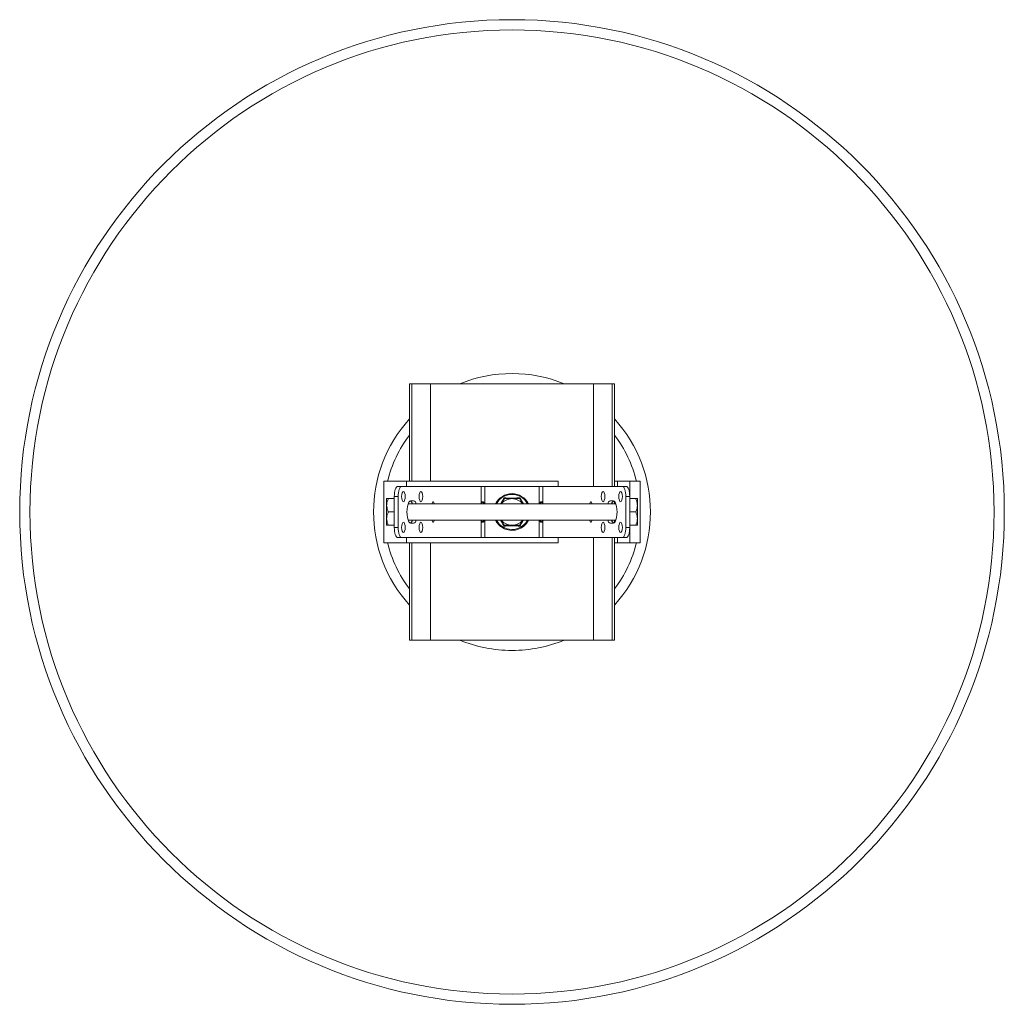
# Model space of a CAD drawing. Header units: millimetres. Extents: x 401 to 1528, y -364 to 1681.
# Tile 3 of 5: x 1048 to 1528, y 62 to 542. Entities that reach past the tile are written whole.
import ezdxf

# ---------------------------------------------------------------- set-up
doc = ezdxf.new("R2010")
doc.units = ezdxf.units.MM

msp = doc.modelspace()

# ---------------------------------------------------------------- linework, layer by layer
at = {"color": 7, "linetype": 'Continuous', "lineweight": 15}
for p, q in [((1237.56, 316.62), (1237.56, 364.12)), ((1237.56, 364.12), (1238.68, 364.12)), ((1238.68, 364.12), (1238.68, 316.62)), ((1238.68, 364.12), (1247.78, 364.12)), ((1247.78, 316.62), (1247.78, 364.12)), ((1327.33, 364.12), (1247.78, 364.12)), ((1327.33, 364.12), (1327.33, 314.12)), ((1327.33, 364.12), (1336.43, 364.12)), ((1336.43, 314.12), (1336.43, 364.12)), ((1336.43, 364.12), (1337.56, 364.12)), ((1337.56, 314.12), (1337.56, 364.12)), ((1225.06, 286.62), (1225.06, 316.62)), ((1225.06, 316.62), (1236.06, 316.62)), ((1231.88, 314.12), (1233.76, 314.12)), ((1272.48, 314.12), (1233.76, 314.12)), ((1310.06, 316.62), (1236.06, 316.62)), ((1274.36, 314.12), (1272.48, 314.12)), ((1300.76, 314.12), (1274.36, 314.12)), ((1302.64, 314.12), (1300.76, 314.12)), ((1341.35, 314.12), (1302.64, 314.12)), ((1310.06, 314.12), (1310.06, 316.62)), ((1339.06, 316.62), (1337.56, 316.62)), ((1339.06, 316.62), (1345.06, 316.62)), ((1341.35, 314.12), (1343.23, 314.12)), ((1345.06, 308.12), (1345.06, 316.62)), ((1350.06, 316.62), (1345.06, 316.62)), ((1350.06, 286.62), (1350.06, 316.62)), ((1226.45, 308.12), (1226.45, 304.87)), ((1230.17, 308.12), (1227.25, 308.12)), ((1232.05, 309.12), (1230.17, 309.12)), ((1230.17, 309.12), (1230.17, 294.12)), ((1232.05, 309.12), (1232.05, 294.12)), ((1343.06, 309.12), (1343.06, 294.12)), ((1344.94, 309.12), (1343.06, 309.12)), ((1344.94, 309.12), (1344.94, 294.12)), ((1344.94, 308.12), (1347.87, 308.12)), ((1348.67, 304.87), (1348.67, 308.12)), ((1226.45, 304.87), (1226.45, 298.37)), ((1338.2, 305.62), (1236.92, 305.62)), ((1239.58, 307.12), (1238.21, 307.12)), ((1336.91, 307.12), (1335.54, 307.12)), ((1336.43, 305.62), (1336.43, 306.3)), ((1337.56, 305.62), (1337.56, 306.78)), ((1348.67, 298.37), (1348.67, 304.87)), ((1226.45, 295.12), (1226.45, 298.37)), ((1230.17, 301.62), (1227.25, 301.62)), ((1236.92, 297.62), (1338.2, 297.62)), ((1336.43, 296.93), (1336.43, 297.62)), ((1337.56, 296.46), (1337.56, 297.62)), ((1344.94, 301.62), (1347.87, 301.62)), ((1348.67, 295.12), (1348.67, 298.37)), ((1230.17, 295.12), (1227.25, 295.12)), ((1230.17, 294.12), (1232.05, 294.12)), ((1238.21, 296.12), (1239.58, 296.12)), ((1335.54, 296.12), (1336.91, 296.12)), ((1343.06, 294.12), (1344.94, 294.12)), ((1344.94, 295.12), (1347.87, 295.12)), ((1345.06, 286.62), (1345.06, 295.12)), ((1233.76, 289.12), (1231.88, 289.12)), ((1272.48, 289.12), (1233.76, 289.12)), ((1272.48, 289.12), (1274.36, 289.12)), ((1300.76, 289.12), (1274.36, 289.12)), ((1300.76, 289.12), (1302.64, 289.12)), ((1341.35, 289.12), (1302.64, 289.12)), ((1310.06, 286.62), (1310.06, 289.12)), ((1327.33, 289.12), (1327.33, 239.12)), ((1336.43, 239.12), (1336.43, 289.12)), ((1337.56, 239.12), (1337.56, 289.12)), ((1343.23, 289.12), (1341.35, 289.12)), ((1236.06, 286.62), (1225.06, 286.62)), ((1310.06, 286.62), (1236.06, 286.62)), ((1237.56, 239.12), (1237.56, 286.62)), ((1238.68, 286.62), (1238.68, 239.12)), ((1247.78, 239.12), (1247.78, 286.62)), ((1339.06, 286.62), (1337.56, 286.62)), ((1345.06, 286.62), (1339.06, 286.62)), ((1350.06, 286.62), (1345.06, 286.62)), ((1237.56, 239.12), (1238.68, 239.12)), ((1238.68, 239.12), (1247.78, 239.12)), ((1327.33, 239.12), (1247.78, 239.12)), ((1327.33, 239.12), (1336.43, 239.12)), ((1336.43, 239.12), (1337.56, 239.12))]:
    msp.add_line(p, q, dxfattribs=at)
at = {"color": 8, "linetype": 'Continuous', "lineweight": 15}
for p, q in [((1236.06, 316.62), (1236.06, 314.12)), ((1272.48, 314.12), (1272.48, 305.62)), ((1274.36, 314.12), (1274.36, 305.62)), ((1300.76, 314.12), (1300.76, 305.62)), ((1302.64, 314.12), (1302.64, 305.62)), ((1339.06, 314.12), (1339.06, 316.62)), ((1272.48, 297.62), (1272.48, 289.12)), ((1274.36, 297.62), (1274.36, 289.12)), ((1294.96, 297.35), (1295.11, 297.62)), ((1300.76, 297.62), (1300.76, 289.12)), ((1302.64, 297.62), (1302.64, 289.12)), ((1236.06, 289.12), (1236.06, 286.62)), ((1339.06, 286.62), (1339.06, 289.12))]:
    msp.add_line(p, q, dxfattribs=at)
at = {"color": 7, "linetype": 'Continuous', "lineweight": 15, "flags": 128}
for points in [[(1230.17, 309.12), (1230.21, 310.09), (1230.3, 311.03), (1230.46, 311.9), (1230.67, 312.65), (1230.93, 313.28), (1231.23, 313.74), (1231.55, 314.02), (1231.88, 314.12)], [(1230.17, 309.12), (1230.21, 310.09), (1230.3, 311.03), (1230.46, 311.9), (1230.67, 312.65), (1230.93, 313.28), (1231.23, 313.74), (1231.55, 314.02), (1231.88, 314.12)], [(1233.76, 314.12), (1233.43, 314.02), (1233.11, 313.74), (1232.81, 313.28), (1232.55, 312.65), (1232.34, 311.9), (1232.18, 311.03), (1232.08, 310.09), (1232.05, 309.12)], [(1233.76, 314.12), (1233.43, 314.02), (1233.11, 313.74), (1232.81, 313.28), (1232.55, 312.65), (1232.34, 311.9), (1232.18, 311.03), (1232.08, 310.09), (1232.05, 309.12)], [(1343.06, 309.12), (1343.03, 310.09), (1342.93, 311.03), (1342.77, 311.9), (1342.56, 312.65), (1342.3, 313.28), (1342.01, 313.74), (1341.69, 314.02), (1341.35, 314.12)], [(1343.06, 309.12), (1343.03, 310.09), (1342.93, 311.03), (1342.77, 311.9), (1342.56, 312.65), (1342.3, 313.28), (1342.01, 313.74), (1341.69, 314.02), (1341.35, 314.12)], [(1343.23, 314.12), (1343.56, 314.02), (1343.89, 313.74), (1344.18, 313.28), (1344.44, 312.65), (1344.65, 311.9), (1344.81, 311.03), (1344.91, 310.09), (1344.94, 309.12)], [(1343.23, 314.12), (1343.56, 314.02), (1343.89, 313.74), (1344.18, 313.28), (1344.44, 312.65), (1344.65, 311.9), (1344.81, 311.03), (1344.91, 310.09), (1344.94, 309.12)], [(1233.76, 309.12), (1233.83, 308.16), (1234.01, 307.35), (1234.29, 306.81), (1234.62, 306.62), (1234.94, 306.81), (1235.22, 307.35), (1235.41, 308.16), (1235.47, 309.12), (1235.41, 310.07), (1235.22, 310.89), (1234.94, 311.43), (1234.62, 311.62), (1234.29, 311.43), (1234.01, 310.89), (1233.83, 310.07), (1233.76, 309.12)], [(1233.76, 309.12), (1233.83, 308.16), (1234.01, 307.35), (1234.29, 306.81), (1234.62, 306.62), (1234.94, 306.81), (1235.22, 307.35), (1235.41, 308.16), (1235.47, 309.12), (1235.41, 310.07), (1235.22, 310.89), (1234.94, 311.43), (1234.62, 311.62), (1234.29, 311.43), (1234.01, 310.89), (1233.83, 310.07), (1233.76, 309.12)], [(1244.02, 309.12), (1243.96, 310.07), (1243.77, 310.89), (1243.49, 311.43), (1243.17, 311.62), (1242.84, 311.43), (1242.56, 310.89), (1242.38, 310.07), (1242.31, 309.12), (1242.38, 308.16), (1242.56, 307.35), (1242.84, 306.81), (1243.17, 306.62), (1243.49, 306.81), (1243.77, 307.35), (1243.96, 308.16), (1244.02, 309.12)], [(1244.02, 309.12), (1243.96, 310.07), (1243.77, 310.89), (1243.49, 311.43), (1243.17, 311.62), (1242.84, 311.43), (1242.56, 310.89), (1242.38, 310.07), (1242.31, 309.12), (1242.38, 308.16), (1242.56, 307.35), (1242.84, 306.81), (1243.17, 306.62), (1243.49, 306.81), (1243.77, 307.35), (1243.96, 308.16), (1244.02, 309.12)], [(1331.09, 309.12), (1331.16, 308.16), (1331.34, 307.35), (1331.62, 306.81), (1331.95, 306.62), (1332.27, 306.81), (1332.55, 307.35), (1332.74, 308.16), (1332.8, 309.12), (1332.74, 310.07), (1332.55, 310.89), (1332.27, 311.43), (1331.95, 311.62), (1331.62, 311.43), (1331.34, 310.89), (1331.16, 310.07), (1331.09, 309.12)], [(1331.09, 309.12), (1331.16, 308.16), (1331.34, 307.35), (1331.62, 306.81), (1331.95, 306.62), (1332.27, 306.81), (1332.55, 307.35), (1332.74, 308.16), (1332.8, 309.12), (1332.74, 310.07), (1332.55, 310.89), (1332.27, 311.43), (1331.95, 311.62), (1331.62, 311.43), (1331.34, 310.89), (1331.16, 310.07), (1331.09, 309.12)], [(1341.35, 309.12), (1341.29, 310.07), (1341.1, 310.89), (1340.82, 311.43), (1340.5, 311.62), (1340.17, 311.43), (1339.89, 310.89), (1339.71, 310.07), (1339.64, 309.12), (1339.71, 308.16), (1339.89, 307.35), (1340.17, 306.81), (1340.5, 306.62), (1340.82, 306.81), (1341.1, 307.35), (1341.29, 308.16), (1341.35, 309.12)], [(1341.35, 309.12), (1341.29, 310.07), (1341.1, 310.89), (1340.82, 311.43), (1340.5, 311.62), (1340.17, 311.43), (1339.89, 310.89), (1339.71, 310.07), (1339.64, 309.12), (1339.71, 308.16), (1339.89, 307.35), (1340.17, 306.81), (1340.5, 306.62), (1340.82, 306.81), (1341.1, 307.35), (1341.29, 308.16), (1341.35, 309.12)], [(1238.21, 307.12), (1237.72, 306.93), (1237.27, 306.38), (1236.88, 305.51), (1236.58, 304.37), (1236.39, 303.04), (1236.33, 301.62), (1236.39, 300.19), (1236.58, 298.87), (1236.88, 297.73), (1237.27, 296.85), (1237.72, 296.31), (1238.21, 296.12)], [(1238.21, 307.12), (1237.72, 306.93), (1237.27, 306.38), (1236.88, 305.51), (1236.58, 304.37), (1236.39, 303.04), (1236.33, 301.62), (1236.39, 300.19), (1236.58, 298.87), (1236.88, 297.73), (1237.27, 296.85), (1237.72, 296.31), (1238.21, 296.12)], [(1249.64, 305.62), (1249.63, 305.69), (1249.52, 306.18), (1249.35, 306.5), (1249.15, 306.62), (1248.96, 306.5), (1248.79, 306.18), (1248.68, 305.69), (1248.67, 305.62)], [(1249.64, 305.62), (1249.63, 305.69), (1249.52, 306.18), (1249.35, 306.5), (1249.15, 306.62), (1248.96, 306.5), (1248.79, 306.18), (1248.68, 305.69), (1248.67, 305.62)], [(1326.44, 305.62), (1326.44, 305.69), (1326.32, 306.18), (1326.16, 306.5), (1325.96, 306.62), (1325.76, 306.5), (1325.6, 306.18), (1325.49, 305.69), (1325.48, 305.62)], [(1326.44, 305.62), (1326.44, 305.69), (1326.32, 306.18), (1326.16, 306.5), (1325.96, 306.62), (1325.76, 306.5), (1325.6, 306.18), (1325.49, 305.69), (1325.48, 305.62)], [(1336.91, 296.12), (1337.39, 296.31), (1337.85, 296.85), (1338.24, 297.73), (1338.53, 298.87), (1338.72, 300.19), (1338.79, 301.62), (1338.72, 303.04), (1338.53, 304.37), (1338.24, 305.51), (1337.85, 306.38), (1337.39, 306.93), (1336.91, 307.12)], [(1336.91, 296.12), (1337.39, 296.31), (1337.85, 296.85), (1338.24, 297.73), (1338.53, 298.87), (1338.72, 300.19), (1338.79, 301.62), (1338.72, 303.04), (1338.53, 304.37), (1338.24, 305.51), (1337.85, 306.38), (1337.39, 306.93), (1336.91, 307.12)], [(1248.67, 297.62), (1248.68, 297.54), (1248.79, 297.06), (1248.96, 296.73), (1249.15, 296.62), (1249.35, 296.73), (1249.52, 297.06), (1249.63, 297.54), (1249.64, 297.62)], [(1248.67, 297.62), (1248.68, 297.54), (1248.79, 297.06), (1248.96, 296.73), (1249.15, 296.62), (1249.35, 296.73), (1249.52, 297.06), (1249.63, 297.54), (1249.64, 297.62)], [(1325.48, 297.62), (1325.49, 297.54), (1325.6, 297.06), (1325.76, 296.73), (1325.96, 296.62), (1326.16, 296.73), (1326.32, 297.06), (1326.44, 297.54), (1326.44, 297.62)], [(1325.48, 297.62), (1325.49, 297.54), (1325.6, 297.06), (1325.76, 296.73), (1325.96, 296.62), (1326.16, 296.73), (1326.32, 297.06), (1326.44, 297.54), (1326.44, 297.62)], [(1231.88, 289.12), (1231.55, 289.21), (1231.23, 289.5), (1230.93, 289.96), (1230.67, 290.58), (1230.46, 291.34), (1230.3, 292.2), (1230.21, 293.14), (1230.17, 294.12)], [(1231.88, 289.12), (1231.55, 289.21), (1231.23, 289.5), (1230.93, 289.96), (1230.67, 290.58), (1230.46, 291.34), (1230.3, 292.2), (1230.21, 293.14), (1230.17, 294.12)], [(1232.05, 294.12), (1232.08, 293.14), (1232.18, 292.2), (1232.34, 291.34), (1232.55, 290.58), (1232.81, 289.96), (1233.11, 289.5), (1233.43, 289.21), (1233.76, 289.12)], [(1232.05, 294.12), (1232.08, 293.14), (1232.18, 292.2), (1232.34, 291.34), (1232.55, 290.58), (1232.81, 289.96), (1233.11, 289.5), (1233.43, 289.21), (1233.76, 289.12)], [(1235.47, 294.12), (1235.41, 295.07), (1235.22, 295.89), (1234.94, 296.43), (1234.62, 296.62), (1234.29, 296.43), (1234.01, 295.89), (1233.83, 295.07), (1233.76, 294.12), (1233.83, 293.16), (1234.01, 292.35), (1234.29, 291.81), (1234.62, 291.62), (1234.94, 291.81), (1235.22, 292.35), (1235.41, 293.16), (1235.47, 294.12)], [(1235.47, 294.12), (1235.41, 295.07), (1235.22, 295.89), (1234.94, 296.43), (1234.62, 296.62), (1234.29, 296.43), (1234.01, 295.89), (1233.83, 295.07), (1233.76, 294.12), (1233.83, 293.16), (1234.01, 292.35), (1234.29, 291.81), (1234.62, 291.62), (1234.94, 291.81), (1235.22, 292.35), (1235.41, 293.16), (1235.47, 294.12)], [(1242.31, 294.12), (1242.38, 293.16), (1242.56, 292.35), (1242.84, 291.81), (1243.17, 291.62), (1243.49, 291.81), (1243.77, 292.35), (1243.96, 293.16), (1244.02, 294.12), (1243.96, 295.07), (1243.77, 295.89), (1243.49, 296.43), (1243.17, 296.62), (1242.84, 296.43), (1242.56, 295.89), (1242.38, 295.07), (1242.31, 294.12)], [(1242.31, 294.12), (1242.38, 293.16), (1242.56, 292.35), (1242.84, 291.81), (1243.17, 291.62), (1243.49, 291.81), (1243.77, 292.35), (1243.96, 293.16), (1244.02, 294.12), (1243.96, 295.07), (1243.77, 295.89), (1243.49, 296.43), (1243.17, 296.62), (1242.84, 296.43), (1242.56, 295.89), (1242.38, 295.07), (1242.31, 294.12)], [(1332.8, 294.12), (1332.74, 295.07), (1332.55, 295.89), (1332.27, 296.43), (1331.95, 296.62), (1331.62, 296.43), (1331.34, 295.89), (1331.16, 295.07), (1331.09, 294.12), (1331.16, 293.16), (1331.34, 292.35), (1331.62, 291.81), (1331.95, 291.62), (1332.27, 291.81), (1332.55, 292.35), (1332.74, 293.16), (1332.8, 294.12)], [(1332.8, 294.12), (1332.74, 295.07), (1332.55, 295.89), (1332.27, 296.43), (1331.95, 296.62), (1331.62, 296.43), (1331.34, 295.89), (1331.16, 295.07), (1331.09, 294.12), (1331.16, 293.16), (1331.34, 292.35), (1331.62, 291.81), (1331.95, 291.62), (1332.27, 291.81), (1332.55, 292.35), (1332.74, 293.16), (1332.8, 294.12)], [(1339.64, 294.12), (1339.71, 293.16), (1339.89, 292.35), (1340.17, 291.81), (1340.5, 291.62), (1340.82, 291.81), (1341.1, 292.35), (1341.29, 293.16), (1341.35, 294.12), (1341.29, 295.07), (1341.1, 295.89), (1340.82, 296.43), (1340.5, 296.62), (1340.17, 296.43), (1339.89, 295.89), (1339.71, 295.07), (1339.64, 294.12)], [(1339.64, 294.12), (1339.71, 293.16), (1339.89, 292.35), (1340.17, 291.81), (1340.5, 291.62), (1340.82, 291.81), (1341.1, 292.35), (1341.29, 293.16), (1341.35, 294.12), (1341.29, 295.07), (1341.1, 295.89), (1340.82, 296.43), (1340.5, 296.62), (1340.17, 296.43), (1339.89, 295.89), (1339.71, 295.07), (1339.64, 294.12)], [(1341.35, 289.12), (1341.69, 289.21), (1342.01, 289.5), (1342.3, 289.96), (1342.56, 290.58), (1342.77, 291.34), (1342.93, 292.2), (1343.03, 293.14), (1343.06, 294.12)], [(1341.35, 289.12), (1341.69, 289.21), (1342.01, 289.5), (1342.3, 289.96), (1342.56, 290.58), (1342.77, 291.34), (1342.93, 292.2), (1343.03, 293.14), (1343.06, 294.12)], [(1344.94, 294.12), (1344.91, 293.14), (1344.81, 292.2), (1344.65, 291.34), (1344.44, 290.58), (1344.18, 289.96), (1343.89, 289.5), (1343.56, 289.21), (1343.23, 289.12)], [(1344.94, 294.12), (1344.91, 293.14), (1344.81, 292.2), (1344.65, 291.34), (1344.44, 290.58), (1344.18, 289.96), (1343.89, 289.5), (1343.56, 289.21), (1343.23, 289.12)]]:
    msp.add_lwpolyline(points, dxfattribs=at)
at = {"color": 7, "linetype": 'Continuous', "lineweight": 15}
for radius in [240, 235]:
    msp.add_circle((1287.56, 301.62), radius, dxfattribs=at)
for centre, radius, start, end in [((1287.56, 301.62), 67.5, 67.8084, 112.1916), ((1287.56, 301.62), 67.5, 137.7946, 222.2054), ((1287.56, 301.62), 67.5, 317.7946, 42.2054), ((1287.56, 301.62), 62.5, 143.1301, 166.1135), ((1287.56, 301.62), 62.5, 13.8865, 36.8699), ((1287.56, 301.62), 8.95, 26.5467, 153.4533), ((1287.56, 301.62), 6.5, 90, 142.0201), ((1287.56, 301.62), 6.5, 37.9799, 90), ((1236.81, 305.15), 2.23, 11.9964, 59.1034), ((1239, 305.32), 1.89, 9.0884, 72.3509), ((1336.11, 305.32), 1.89, 107.6488, 170.9116), ((1338.31, 305.15), 2.23, 120.8968, 168.0035), ((1236.81, 298.08), 2.23, 300.8962, 348.004), ((1239, 297.92), 1.89, 287.6488, 350.9119), ((1287.56, 301.62), 8.95, 206.5467, 240), ((1287.56, 301.62), 6.5, 217.9799, 270), ((1287.56, 301.62), 8.95, 240, 333.4533), ((1287.56, 301.62), 6.5, 270, 322.0201), ((1336.11, 297.92), 1.89, 189.088, 252.3515), ((1338.31, 298.08), 2.23, 191.9961, 239.1037), ((1287.56, 301.62), 62.5, 193.8865, 216.8699), ((1287.56, 301.62), 62.5, 323.1301, 346.1135), ((1287.56, 301.62), 67.5, 247.8084, 270), ((1287.56, 301.62), 67.5, 270, 292.1916)]:
    msp.add_arc(centre, radius, start, end, dxfattribs=at)
at = {"color": 8, "linetype": 'Continuous', "lineweight": 15}
for start, end in [(27.919, 152.081), (207.919, 330)]:
    msp.add_arc((1287.56, 301.62), 8.54, start, end, dxfattribs=at)
at = {"color": 7, "linetype": 'Continuous', "lineweight": 15}
for points, knots in [([(1227.25, 308.12), (1227.06, 307.66), (1226.67, 306.74), (1226.46, 305.63), (1226.45, 305), (1226.45, 304.87)], [0, 0, 0, 0, 0.4347945, 0.87985, 1, 1, 1, 1]), ([(1226.45, 308.12), (1226.45, 308.12), (1226.47, 308.12), (1226.81, 308.12), (1227.21, 308.12), (1227.25, 308.12)], [0, 0, 0, 0, 0.1279425, 0.927354, 1, 1, 1, 1]), ([(1282.36, 305.62), (1282.81, 306.39), (1283.3, 307.24), (1283.76, 308.04), (1283.8, 308.12)], [0, 0, 0, 0, 0.905954, 1, 1, 1, 1]), ([(1283.61, 308.46), (1283.92, 308.45), (1285.51, 308.44), (1288.17, 308.43), (1290.47, 308.45), (1291.5, 308.46)], [0, 0, 0, 0, 0.120964, 0.606826, 1, 1, 1, 1]), ([(1283.61, 308.46), (1283.61, 308.45), (1283.64, 308.41), (1283.69, 308.31), (1283.75, 308.21), (1283.8, 308.13), (1283.8, 308.12), (1283.8, 308.12)], [0, 0, 0, 0, 0.006861, 0.267588, 0.528638, 0.763834, 1, 1, 1, 1]), ([(1283.8, 308.12), (1284.33, 308.12), (1285.39, 308.12), (1286.68, 308.12), (1287.4, 308.12), (1287.56, 308.12)], [0, 0, 0, 0, 0.434793, 0.879848, 1, 1, 1, 1]), ([(1287.56, 308.12), (1288.55, 308.12), (1289.83, 308.12), (1291.03, 308.12), (1291.31, 308.12)], [0, 0, 0, 0, 0.7690075, 1, 1, 1, 1]), ([(1291.5, 308.46), (1291.5, 308.45), (1291.48, 308.41), (1291.42, 308.31), (1291.36, 308.21), (1291.32, 308.13), (1291.31, 308.12), (1291.31, 308.12)], [0, 0, 0, 0, 0.006861, 0.267588, 0.528637, 0.763835, 1, 1, 1, 1]), ([(1291.31, 308.12), (1291.57, 307.66), (1292.04, 306.85), (1292.54, 305.99), (1292.75, 305.62)], [0, 0, 0, 0, 0.5616423, 1, 1, 1, 1]), ([(1348.67, 304.87), (1348.66, 305.01), (1348.64, 306.04), (1348.31, 307.14), (1347.9, 308.04), (1347.87, 308.12)], [0, 0, 0, 0, 0.1279436, 0.9273565, 1, 1, 1, 1]), ([(1347.87, 308.12), (1348.06, 308.12), (1348.44, 308.12), (1348.65, 308.12), (1348.66, 308.12), (1348.67, 308.12)], [0, 0, 0, 0, 0.434798, 0.879849, 1, 1, 1, 1]), ([(1226.45, 304.87), (1226.55, 304.01), (1226.68, 302.9), (1227.14, 301.86), (1227.25, 301.62)], [0, 0, 0, 0, 0.7690079, 1, 1, 1, 1]), ([(1272.59, 305.62), (1272.59, 305.62), (1272.6, 305.78), (1272.66, 306.02), (1272.76, 306.3), (1272.87, 306.49), (1273.03, 306.6), (1273.2, 306.63), (1273.38, 306.6), (1273.55, 306.53), (1273.7, 306.41), (1273.89, 306.17), (1274.01, 305.89), (1274.04, 305.67), (1274.05, 305.62)], [0, 0, 0, 0, 0.002182, 0.162453, 0.259422, 0.343864, 0.421605, 0.49999, 0.56898, 0.634401, 0.700885, 0.772864, 0.945887, 1, 1, 1, 1]), ([(1272.59, 305.62), (1272.59, 305.62), (1272.6, 305.78), (1272.66, 306.02), (1272.76, 306.3), (1272.87, 306.49), (1273.03, 306.6), (1273.2, 306.63), (1273.38, 306.6), (1273.55, 306.53), (1273.7, 306.41), (1273.89, 306.17), (1274.01, 305.89), (1274.04, 305.67), (1274.05, 305.62)], [0, 0, 0, 0, 0.002182, 0.162453, 0.259422, 0.343864, 0.421605, 0.49999, 0.56898, 0.634401, 0.700885, 0.772864, 0.945887, 1, 1, 1, 1]), ([(1272.87, 306.46), (1273.01, 306.4), (1273.25, 306.3), (1273.51, 306.04), (1273.68, 305.83), (1273.72, 305.67), (1273.74, 305.62)], [0, 0, 0, 0, 0.381843, 0.623456, 0.869789, 1, 1, 1, 1]), ([(1272.87, 306.46), (1273.01, 306.4), (1273.25, 306.3), (1273.51, 306.04), (1273.68, 305.83), (1273.72, 305.67), (1273.74, 305.62)], [0, 0, 0, 0, 0.381843, 0.623456, 0.869789, 1, 1, 1, 1]), ([(1301.03, 305.62), (1301.03, 305.62), (1301.05, 305.78), (1301.16, 306.02), (1301.34, 306.3), (1301.51, 306.49), (1301.71, 306.6), (1301.9, 306.63), (1302.06, 306.6), (1302.2, 306.53), (1302.31, 306.41), (1302.42, 306.17), (1302.49, 305.89), (1302.5, 305.67), (1302.51, 305.62)], [0, 0, 0, 0, 0.0021818, 0.1624542, 0.2594233, 0.3438623, 0.4216054, 0.499991, 0.5689826, 0.6344027, 0.7008847, 0.7728638, 0.9458871, 1, 1, 1, 1]), ([(1301.03, 305.62), (1301.03, 305.62), (1301.05, 305.78), (1301.16, 306.02), (1301.34, 306.3), (1301.51, 306.49), (1301.71, 306.6), (1301.9, 306.63), (1302.06, 306.6), (1302.2, 306.53), (1302.31, 306.41), (1302.42, 306.17), (1302.49, 305.89), (1302.5, 305.67), (1302.51, 305.62)], [0, 0, 0, 0, 0.0021818, 0.1624542, 0.2594233, 0.3438623, 0.4216054, 0.499991, 0.5689826, 0.6344027, 0.7008847, 0.7728638, 0.9458871, 1, 1, 1, 1]), ([(1301.31, 305.62), (1301.31, 305.62), (1301.37, 305.8), (1301.6, 306.04), (1301.93, 306.32), (1302.15, 306.41), (1302.25, 306.46)], [0, 0, 0, 0, 0.005153, 0.426464, 0.727495, 1, 1, 1, 1]), ([(1301.31, 305.62), (1301.31, 305.62), (1301.37, 305.8), (1301.6, 306.04), (1301.93, 306.32), (1302.15, 306.41), (1302.25, 306.46)], [0, 0, 0, 0, 0.005153, 0.426464, 0.727495, 1, 1, 1, 1]), ([(1347.87, 301.62), (1347.99, 301.89), (1348.45, 302.93), (1348.57, 304.05), (1348.67, 304.87)], [0, 0, 0, 0, 0.263899, 1, 1, 1, 1]), ([(1227.25, 301.62), (1227.06, 301.16), (1226.67, 300.24), (1226.46, 299.13), (1226.45, 298.5), (1226.45, 298.37)], [0, 0, 0, 0, 0.4347908, 0.8798462, 1, 1, 1, 1]), ([(1226.45, 298.37), (1226.55, 297.51), (1226.68, 296.4), (1227.14, 295.36), (1227.25, 295.12)], [0, 0, 0, 0, 0.769007, 1, 1, 1, 1]), ([(1274.08, 297.62), (1274.08, 297.62), (1274.06, 297.46), (1273.95, 297.22), (1273.78, 296.93), (1273.6, 296.75), (1273.41, 296.64), (1273.22, 296.61), (1273.05, 296.63), (1272.91, 296.7), (1272.81, 296.82), (1272.69, 297.07), (1272.63, 297.34), (1272.61, 297.57), (1272.61, 297.62)], [0, 0, 0, 0, 0.0021816, 0.1624553, 0.2594235, 0.3438624, 0.4216048, 0.4999915, 0.568983, 0.6344017, 0.7008842, 0.7728642, 0.9458859, 1, 1, 1, 1]), ([(1274.08, 297.62), (1274.08, 297.62), (1274.06, 297.46), (1273.95, 297.22), (1273.78, 296.93), (1273.6, 296.75), (1273.41, 296.64), (1273.22, 296.61), (1273.05, 296.63), (1272.91, 296.7), (1272.81, 296.82), (1272.69, 297.07), (1272.63, 297.34), (1272.61, 297.57), (1272.61, 297.62)], [0, 0, 0, 0, 0.0021816, 0.1624553, 0.2594235, 0.3438624, 0.4216048, 0.4999915, 0.568983, 0.6344017, 0.7008842, 0.7728642, 0.9458859, 1, 1, 1, 1]), ([(1273.8, 297.62), (1273.8, 297.62), (1273.74, 297.44), (1273.51, 297.19), (1273.18, 296.92), (1272.96, 296.82), (1272.86, 296.77)], [0, 0, 0, 0, 0.005152, 0.426465, 0.727493, 1, 1, 1, 1]), ([(1273.8, 297.62), (1273.8, 297.62), (1273.74, 297.44), (1273.51, 297.19), (1273.18, 296.92), (1272.96, 296.82), (1272.86, 296.77)], [0, 0, 0, 0, 0.005152, 0.426465, 0.727493, 1, 1, 1, 1]), ([(1283.8, 295.12), (1283.54, 295.57), (1283.07, 296.38), (1282.58, 297.24), (1282.36, 297.62)], [0, 0, 0, 0, 0.5616423, 1, 1, 1, 1]), ([(1291.31, 295.12), (1291.47, 295.39), (1291.93, 296.19), (1292.43, 297.05), (1292.75, 297.62)], [0, 0, 0, 0, 0.341829, 1, 1, 1, 1]), ([(1302.52, 297.62), (1302.52, 297.62), (1302.51, 297.46), (1302.46, 297.22), (1302.36, 296.93), (1302.24, 296.75), (1302.09, 296.64), (1301.91, 296.61), (1301.73, 296.63), (1301.57, 296.7), (1301.41, 296.82), (1301.23, 297.07), (1301.11, 297.34), (1301.07, 297.57), (1301.06, 297.62)], [0, 0, 0, 0, 0.002181, 0.162454, 0.259424, 0.343865, 0.421606, 0.499991, 0.56898, 0.634401, 0.700885, 0.772864, 0.945885, 1, 1, 1, 1]), ([(1302.52, 297.62), (1302.52, 297.62), (1302.51, 297.46), (1302.46, 297.22), (1302.36, 296.93), (1302.24, 296.75), (1302.09, 296.64), (1301.91, 296.61), (1301.73, 296.63), (1301.57, 296.7), (1301.41, 296.82), (1301.23, 297.07), (1301.11, 297.34), (1301.07, 297.57), (1301.06, 297.62)], [0, 0, 0, 0, 0.002181, 0.162454, 0.259424, 0.343865, 0.421606, 0.499991, 0.56898, 0.634401, 0.700885, 0.772864, 0.945885, 1, 1, 1, 1]), ([(1302.25, 296.78), (1302.1, 296.84), (1301.86, 296.93), (1301.6, 297.2), (1301.44, 297.41), (1301.39, 297.56), (1301.37, 297.62)], [0, 0, 0, 0, 0.381841, 0.623452, 0.869787, 1, 1, 1, 1]), ([(1302.25, 296.78), (1302.1, 296.84), (1301.86, 296.93), (1301.6, 297.2), (1301.44, 297.41), (1301.39, 297.56), (1301.37, 297.62)], [0, 0, 0, 0, 0.381841, 0.623452, 0.869787, 1, 1, 1, 1]), ([(1348.67, 298.37), (1348.57, 299.23), (1348.44, 300.34), (1347.97, 301.38), (1347.87, 301.62)], [0, 0, 0, 0, 0.769007, 1, 1, 1, 1]), ([(1347.87, 295.12), (1348.06, 295.57), (1348.44, 296.5), (1348.65, 297.6), (1348.66, 298.23), (1348.67, 298.37)], [0, 0, 0, 0, 0.4347951, 0.8798508, 1, 1, 1, 1]), ([(1226.45, 295.12), (1226.45, 295.12), (1226.47, 295.12), (1226.81, 295.12), (1227.21, 295.12), (1227.25, 295.12)], [0, 0, 0, 0, 0.1279425, 0.927354, 1, 1, 1, 1]), ([(1283.8, 295.12), (1283.8, 295.11), (1283.8, 295.1), (1283.75, 295.03), (1283.69, 294.92), (1283.64, 294.83), (1283.61, 294.78), (1283.61, 294.78)], [0, 0, 0, 0, 0.2361663, 0.4713655, 0.7324155, 0.9931435, 1, 1, 1, 1]), ([(1291.5, 294.78), (1291.19, 294.78), (1289.61, 294.8), (1286.94, 294.81), (1284.64, 294.79), (1283.61, 294.78)], [0, 0, 0, 0, 0.120964, 0.606826, 1, 1, 1, 1]), ([(1287.56, 295.12), (1286.57, 295.12), (1285.28, 295.12), (1284.08, 295.12), (1283.8, 295.12)], [0, 0, 0, 0, 0.769008, 1, 1, 1, 1]), ([(1291.31, 295.12), (1290.78, 295.12), (1289.72, 295.12), (1288.44, 295.12), (1287.71, 295.12), (1287.56, 295.12)], [0, 0, 0, 0, 0.4347935, 0.8798477, 1, 1, 1, 1]), ([(1291.31, 295.12), (1291.31, 295.11), (1291.32, 295.1), (1291.36, 295.03), (1291.42, 294.92), (1291.48, 294.83), (1291.5, 294.78), (1291.5, 294.78)], [0, 0, 0, 0, 0.236166, 0.471366, 0.732416, 0.993143, 1, 1, 1, 1]), ([(1348.67, 295.12), (1348.57, 295.12), (1348.44, 295.12), (1347.97, 295.12), (1347.87, 295.12)], [0, 0, 0, 0, 0.7690092, 1, 1, 1, 1])]:
    msp.add_open_spline(points, degree=3, knots=knots, dxfattribs=at)
at = {"color": 8, "linetype": 'Continuous', "lineweight": 15}
for points, knots in [([(1281.99, 305.62), (1282.02, 305.67), (1282.57, 306.61), (1283.1, 307.56), (1283.61, 308.46)], [0, 0, 0, 0, 0.050841, 1, 1, 1, 1]), ([(1291.5, 308.46), (1291.66, 308.18), (1292.19, 307.24), (1292.74, 306.29), (1293.13, 305.62)], [0, 0, 0, 0, 0.292315, 1, 1, 1, 1]), ([(1283.61, 294.78), (1283.45, 295.05), (1282.92, 295.99), (1282.38, 296.94), (1281.99, 297.62)], [0, 0, 0, 0, 0.292314, 1, 1, 1, 1]), ([(1293.12, 297.62), (1293.09, 297.57), (1292.54, 296.62), (1292.01, 295.68), (1291.5, 294.78)], [0, 0, 0, 0, 0.050841, 1, 1, 1, 1])]:
    msp.add_open_spline(points, degree=3, knots=knots, dxfattribs=at)

doc.saveas('drawing.dxf')
